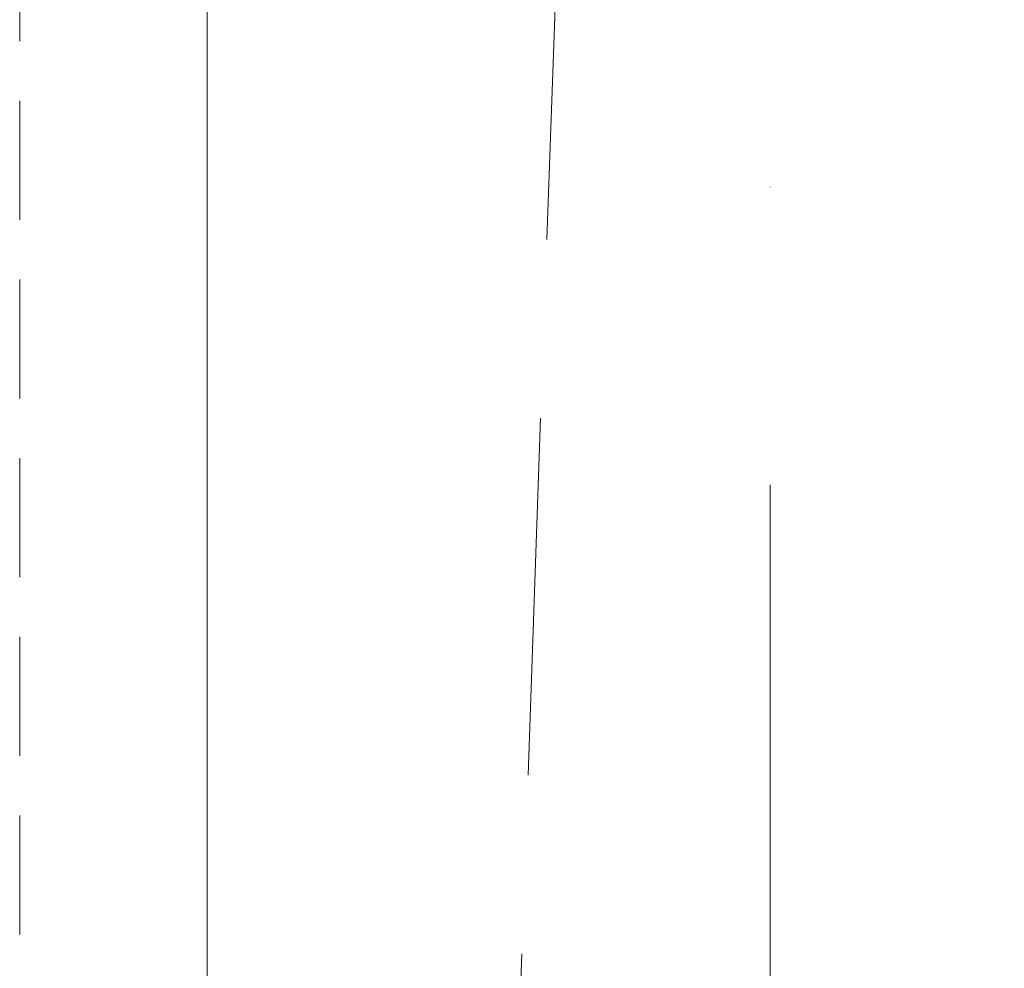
# Model space of a CAD drawing. Header units: millimetres. Extents: x 144573 to 336993, y 74252 to 247042.
# Tile 39 of 256: x 147061 to 147586, y 180557 to 181063. Entities that reach past the tile are written whole.
import ezdxf

# ---------------------------------------------------------------- set-up
doc = ezdxf.new("R2010")
doc.units = ezdxf.units.MM
for name, pattern in [('CK_Čerchovaná 50', [6, 3, -1.5, 0, -1.5]), ('ČERCHOVANÁ', [25.4, 12.7, -6.35, 0, -6.35]), ('ČÁRKOVANÁ', [19.05, 12.7, -6.35])]:
    doc.linetypes.add(name, pattern=pattern)
for name, color, linetype, lineweight in [('FASÁDA DETAILNÍ', 255, 'Continuous', 0), ('NOVA', 255, 'Continuous', 0), ('OSY', 255, 'Continuous', 0), ('TENKA', 255, 'Continuous', 0)]:
    doc.layers.add(name, color=color, linetype=linetype, lineweight=lineweight)

msp = doc.modelspace()

# ---------------------------------------------------------------- linework, layer by layer
at = {"layer": 'FASÁDA DETAILNÍ', "linetype": 'ČÁRKOVANÁ', "ltscale": 5}
msp.add_lwpolyline([(172961.48, 174955.259), (147061.48, 174955.259), (147061.48, 197955.259), (172961.48, 197955.259)], close=True, dxfattribs=at)
at = {"layer": 'NOVA', "linetype": 'ČÁRKOVANÁ', "ltscale": 15}
msp.add_line((147161.48, 175805.259), (147911.48, 197105.259), dxfattribs=at)
at = {"layer": 'NOVA'}
msp.add_line((147161.48, 175055.259), (147161.48, 190997.759), dxfattribs=at)
at = {"layer": 'NOVA', "ltscale": 5}
msp.add_line((147161.48, 175055.259), (147161.48, 190997.759), dxfattribs=at)
at = {"layer": 'OSY', "linetype": 'ČERCHOVANÁ', "ltscale": 25}
msp.add_line((147461.48, 199232.667), (147461.48, 174158.02), dxfattribs=at)
at = {"layer": 'TENKA', "linetype": 'CK_Čerchovaná 50', "ltscale": 50}
msp.add_line((147161.48, 174855.259), (147161.48, 198055.259), dxfattribs=at)
at = {"layer": 'TENKA', "ltscale": 20}
msp.add_lwpolyline([(147161.48, 179292.759), (147161.48, 181417.759)], close=True, dxfattribs=at)

doc.saveas('drawing.dxf')
